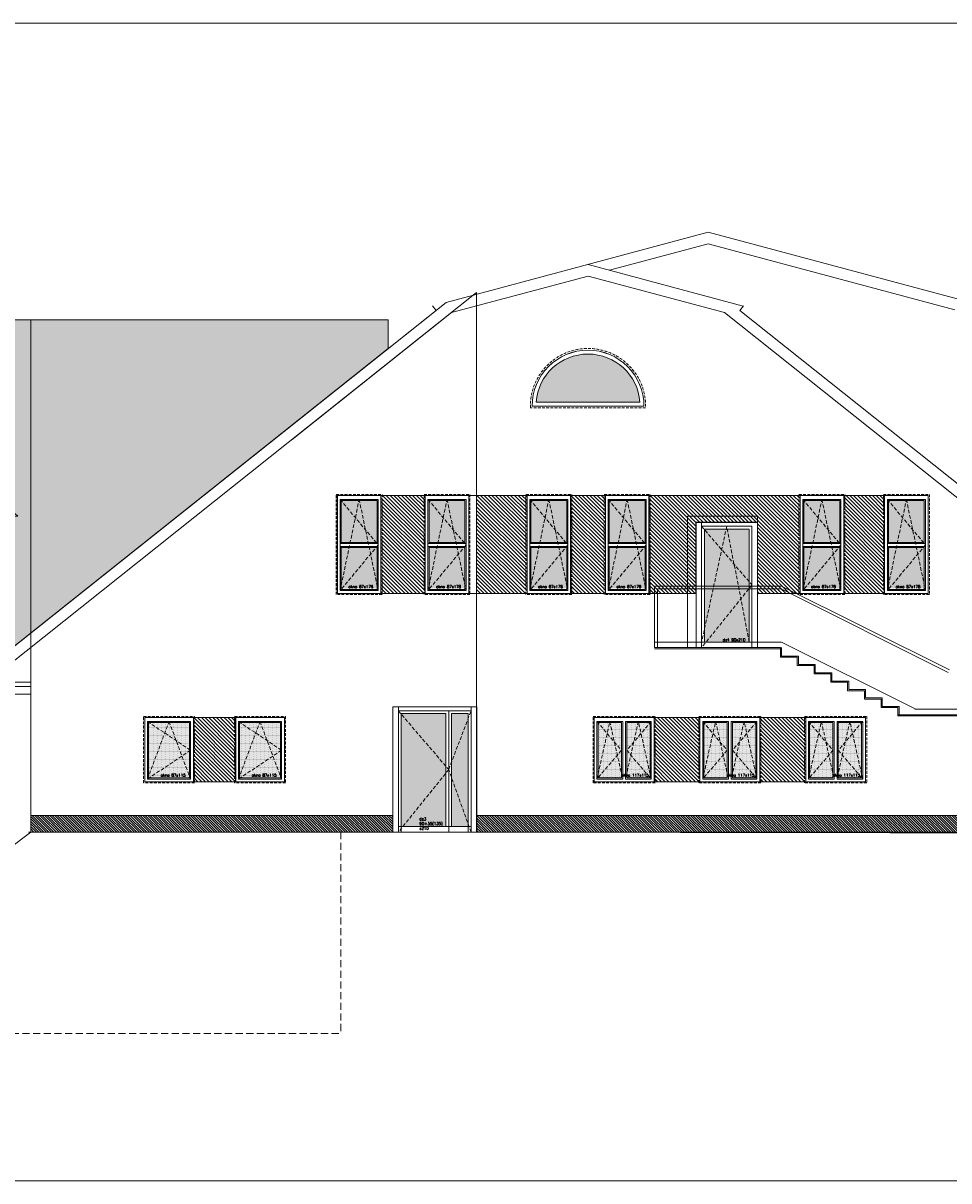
# Model space of a CAD drawing. Header units: millimetres. Extents: x -82287 to 177822, y -399756 to 0.
# Tile 54 of 228: x 72337 to 73992, y -241770 to -239700. Entities that reach past the tile are written whole.
import ezdxf
from ezdxf.enums import TextEntityAlignment as Align

# ---------------------------------------------------------------- set-up
doc = ezdxf.new("R2010")
doc.units = ezdxf.units.MM
doc.header["$MEASUREMENT"] = 0
for name, pattern in [('SUŁOSZOWA - PB 21 03$0$CACHE', [9.525, 6.35, -3.175]), ('SUŁOSZOWA - PB 21 03$0$CARKOVANA', [7.5, 5, -2.5]), ('SUŁOSZOWA - PB 21 03$0$HIDDEN', [9.525, 6.35, -3.175])]:
    doc.linetypes.add(name, pattern=pattern)
doc.layers.add('FL_XREF', color=252, linetype='Continuous')
for name, color, linetype, lineweight in [('SUŁOSZOWA - PB 21 03$0$! opisy okien elewacja', 251, 'Continuous', 0), ('SUŁOSZOWA - PB 21 03$0$!! 0_ Istn-okna', 251, 'Continuous', 0), ('SUŁOSZOWA - PB 21 03$0$!! 0_ Istn-sciany', 251, 'Continuous', 0), ('SUŁOSZOWA - PB 21 03$0$!! 0_ WIDOK ELEWACJA', 251, 'Continuous', 0), ('SUŁOSZOWA - PB 21 03$0$!! 0_Istn-cienka', 251, 'Continuous', 0), ('SUŁOSZOWA - PB 21 03$0$!! 0_Opis_pom', 251, 'Continuous', 0), ('SUŁOSZOWA - PB 21 03$0$!! 1_ELEWACJA KOLOR', 251, 'Continuous', 0), ('SUŁOSZOWA - PB 21 03$0$!! 1_Hatch dach', 251, 'Continuous', 0), ('SUŁOSZOWA - PB 21 03$0$!! 1_OPIS POM NOWE', 251, 'Continuous', 0), ('SUŁOSZOWA - PB 21 03$0$!! 2_ELEWACJA COKÓŁ', 251, 'Continuous', 0), ('SUŁOSZOWA - PB 21 03$0$!! 2_TYNK OBRYS', 251, 'Continuous', 0)]:
    doc.layers.add(name, color=color, linetype=linetype, lineweight=lineweight)
doc.styles.add('SUŁOSZOWA - PB 21 03$0$ARIAL', font='tahoma.ttf')
doc.styles.add('SUŁOSZOWA - PB 21 03$0$TXT', font='simplex.shx')
pattern_1 = [(135, (-125229.0226, -287064.9747), (-2.24506403, -2.24506403), [])]
pattern_2 = [(90, (0, 0), (-1.5875, 0.79375), [0, -1.5875])]
pattern_3 = [(315, (0, 0), (3.367596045, 3.367596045), [])]

# ---------------------------------------------------------------- blocks, each defined once
blk = doc.blocks.new('SUŁOSZOWA - PB 21 03$0$okno 87x115')
at = {"layer": 'SUŁOSZOWA - PB 21 03$0$!! 1_Hatch dach', "true_color": 0x575757}
h = blk.add_hatch(dxfattribs=at)
h.set_pattern_fill('DOTS', color=251, angle=90)
h.set_pattern_definition([(90, (14938.2204, -3337.5373), (-1.5875, 0.79375), [0, -1.5875])])
h.paths.add_polyline_path([(3620.1, 6303.3), (3620.1, 6376.3), (3717.1, 6376.3), (3717.1, 6303.3)])
at = {"layer": 'SUŁOSZOWA - PB 21 03$0$!! 0_ Istn-okna', "linetype": 'SUŁOSZOWA - PB 21 03$0$CARKOVANA', "lineweight": 5}
blk.add_lwpolyline([(3609.1, 6294.3), (3609.1, 6385.3), (3728.1, 6385.3), (3728.1, 6294.3)], close=True, dxfattribs=at)
at = {"layer": 'SUŁOSZOWA - PB 21 03$0$!! 0_ Istn-okna'}
for points in [[(3611.1, 6296.3), (3611.1, 6383.3), (3726.1, 6383.3), (3726.1, 6296.3)], [(3618.1, 6301.3), (3618.1, 6378.3), (3721.1, 6378.3), (3721.1, 6301.3)], [(3620.1, 6303.3), (3620.1, 6376.3), (3719.1, 6376.3), (3719.1, 6303.3)]]:
    blk.add_lwpolyline(points, close=True, dxfattribs=at)
at = {"layer": 'SUŁOSZOWA - PB 21 03$0$!! 1_Hatch dach', "color": 251, "linetype": 'SUŁOSZOWA - PB 21 03$0$CACHE', "true_color": 0x575757}
for points in [[(3721.1, 6301.3), (3618.1, 6339.8), (3721.1, 6378.3)], [(3618.1, 6301.3), (3669.6, 6378.3), (3721.1, 6301.3)]]:
    blk.add_lwpolyline(points, dxfattribs=at)
at = {"insert": (3711.7, 6324.9), "char_height": 5, "attachment_point": 1, "rotation": 90, "style": 'SUŁOSZOWA - PB 21 03$0$TXT'}
blk.add_mtext_dynamic_manual_height_columns('okno 87x115', width=52.63, gutter_width=75, heights=[0], dxfattribs=at)
blk = doc.blocks.new('SUŁOSZOWA - PB 21 03$0$okno 87x178')
at = {"layer": 'SUŁOSZOWA - PB 21 03$0$!! 1_Hatch dach', "true_color": 0x575757}
h = blk.add_hatch(dxfattribs=at)
h.set_pattern_fill('DOTS', color=251, angle=450)
h.set_pattern_definition([(90, (14543.2204, -3002.226), (-1.5875, 0.79375), [0, -1.5875])])
h.paths.add_polyline_path([(3249.1, 6711.6), (3249.1, 6647.6), (3322.1, 6647.6), (3322.1, 6711.6)])
h.paths.add_polyline_path([(3240.1, 6647.6), (3240.1, 6711.6), (3165.1, 6711.6), (3165.1, 6647.6)])
at = {"layer": 'SUŁOSZOWA - PB 21 03$0$!! 0_ Istn-okna', "linetype": 'SUŁOSZOWA - PB 21 03$0$CARKOVANA', "lineweight": 5}
blk.add_lwpolyline([(3154.1, 6638.6), (3154.1, 6720.6), (3333.1, 6720.6), (3333.1, 6638.6)], close=True, dxfattribs=at)
at = {"layer": 'SUŁOSZOWA - PB 21 03$0$!! 0_ Istn-okna'}
for points in [[(3156.1, 6640.6), (3156.1, 6718.6), (3331.1, 6718.6), (3331.1, 6640.6)], [(3163.1, 6645.6), (3163.1, 6713.6), (3326.1, 6713.6), (3326.1, 6645.6)]]:
    blk.add_lwpolyline(points, close=True, dxfattribs=at)
for points in [[(3242.1, 6647.6), (3165.1, 6647.6), (3165.1, 6711.6), (3242.1, 6711.6)], [(3240.1, 6711.6), (3240.1, 6647.6)], [(3242.1, 6713.6), (3242.1, 6645.6)], [(3247.1, 6713.6), (3247.1, 6645.6)], [(3247.1, 6711.6), (3324.1, 6711.6), (3324.1, 6647.6), (3247.1, 6647.6)], [(3249.1, 6711.6), (3249.1, 6647.6)]]:
    blk.add_lwpolyline(points, dxfattribs=at)
at = {"layer": 'SUŁOSZOWA - PB 21 03$0$!! 1_Hatch dach', "color": 251, "linetype": 'SUŁOSZOWA - PB 21 03$0$CACHE', "true_color": 0x575757}
for points in [[(3326.1, 6645.6), (3163.1, 6679.6), (3326.1, 6713.6)], [(3163.1, 6645.6), (3244.6, 6713.6), (3326.1, 6645.6)]]:
    blk.add_lwpolyline(points, dxfattribs=at)
at = {"insert": (3316.7, 6660.2), "char_height": 5, "attachment_point": 1, "rotation": 90, "style": 'SUŁOSZOWA - PB 21 03$0$TXT'}
blk.add_mtext_dynamic_manual_height_columns('okno 87x178', width=52.63, gutter_width=75, heights=[0], dxfattribs=at)
blk = doc.blocks.new('SUŁOSZOWA - PB 21 03$0$okno 117x115')
at = {"layer": 'SUŁOSZOWA - PB 21 03$0$!! 1_Hatch dach', "true_color": 0x575757}
h = blk.add_hatch(dxfattribs=at)
h.set_pattern_fill('DOTS', color=251, angle=450)
h.set_pattern_definition([(90, (14940.2204, -2514.226), (-1.5875, 0.79375), [0, -1.5875])])
h.paths.add_polyline_path([(3622.1, 7157.8), (3721.1, 7157.8), (3721.1, 7199.6), (3622.1, 7199.6)])
h.paths.add_polyline_path([(3721.1, 7148.4), (3622.1, 7148.4), (3622.1, 7106.6), (3721.1, 7106.6)])
at = {"layer": 'SUŁOSZOWA - PB 21 03$0$!! 0_ Istn-okna', "linetype": 'SUŁOSZOWA - PB 21 03$0$CARKOVANA', "lineweight": 5}
blk.add_lwpolyline([(3611.1, 7097.6), (3611.1, 7208.6), (3730.1, 7208.6), (3730.1, 7097.6)], close=True, dxfattribs=at)
at = {"layer": 'SUŁOSZOWA - PB 21 03$0$!! 0_ Istn-okna'}
blk.add_lwpolyline([(3613.1, 7099.6), (3613.1, 7206.6), (3728.1, 7206.6), (3728.1, 7099.6)], close=True, dxfattribs=at)
for points in [[(3620.1, 7155.6), (3620.1, 7201.6), (3723.1, 7201.6), (3723.1, 7155.6)], [(3622.1, 7157.8), (3622.1, 7199.6), (3721.1, 7199.6), (3721.1, 7157.8)], [(3620.1, 7155.6), (3723.1, 7155.6)], [(3723.1, 7150.6), (3723.1, 7104.6), (3620.1, 7104.6), (3620.1, 7150.6)], [(3620.1, 7150.6), (3723.1, 7150.6)], [(3622.1, 7157.8), (3721.1, 7157.8)], [(3721.1, 7148.4), (3721.1, 7106.6), (3622.1, 7106.6), (3622.1, 7148.4)], [(3622.1, 7148.4), (3721.1, 7148.4)]]:
    blk.add_lwpolyline(points, dxfattribs=at)
at = {"layer": 'SUŁOSZOWA - PB 21 03$0$!! 1_Hatch dach', "color": 251, "linetype": 'SUŁOSZOWA - PB 21 03$0$CACHE', "true_color": 0x575757}
for points in [[(3723.1, 7201.6), (3620.1, 7178.6), (3723.1, 7155.6)], [(3620.1, 7201.6), (3671.6, 7157.8), (3723.1, 7201.6)], [(3723.1, 7104.6), (3620.1, 7127.6), (3723.1, 7150.6)], [(3620.1, 7104.6), (3671.6, 7148.4), (3723.1, 7104.6)]]:
    blk.add_lwpolyline(points, dxfattribs=at)
at = {"insert": (3713.7, 7148.2), "char_height": 5, "attachment_point": 1, "rotation": 90, "style": 'SUŁOSZOWA - PB 21 03$0$TXT'}
blk.add_mtext_dynamic_manual_height_columns('okno 117x115', width=52.63, gutter_width=75, heights=[0], dxfattribs=at)
blk = doc.blocks.new('SUŁOSZOWA - PB 21 03$0$dz3')
at = {"layer": 'SUŁOSZOWA - PB 21 03$0$!! 1_Hatch dach', "true_color": 0x575757}
h = blk.add_hatch(dxfattribs=at)
h.set_pattern_fill('DOTS', color=251, angle=270)
h.set_pattern_definition(pattern_2)
h.paths.add_polyline_path([(-19431.4, 7310.2), (-19431.4, 7233.2), (-19335.6, 7233.2)], flags=17)
h.paths.add_polyline_path([(-19230.2, 7313.2), (-19431.4, 7313.2), (-19431.4, 7310.2), (-19335.6, 7233.2), (-19323.6, 7233.2)])
h.paths.add_polyline_path([(-19229.4, 7313.2), (-19230.2, 7313.2), (-19323.6, 7233.2), (-19229.4, 7233.2)])
h = blk.add_hatch(dxfattribs=at)
h.set_pattern_fill('DOTS', color=251, angle=270)
h.set_pattern_definition(pattern_2)
h.paths.add_polyline_path([(-19229.4, 7223.2), (-19431.4, 7223.2), (-19431.4, 7193.2), (-19229.4, 7193.2)])
at = {"layer": 'SUŁOSZOWA - PB 21 03$0$!! 0_ Istn-okna'}
for points in [[(-19217.4, 7328.2), (-19441.4, 7328.2)], [(-19441.4, 7328.2), (-19441.4, 7178.2)], [(-19217.4, 7328.2), (-19217.4, 7178.2)], [(-19217.4, 7318.2), (-19441.4, 7318.2)], [(-19229.4, 7313.2), (-19441.4, 7313.2)], [(-19431.4, 7318.2), (-19431.4, 7188.2)], [(-19229.4, 7313.2), (-19229.4, 7233.2)], [(-19224.4, 7318.2), (-19224.4, 7188.2)], [(-19441.4, 7228.2), (-19224.4, 7228.2)], [(-19431.4, 7233.2), (-19229.4, 7233.2)], [(-19431.4, 7223.2), (-19229.4, 7223.2)], [(-19229.4, 7223.2), (-19229.4, 7193.2)], [(-19229.4, 7193.2), (-19441.4, 7193.2)], [(-19217.4, 7188.2), (-19441.4, 7188.2)], [(-19217.4, 7178.2), (-19441.4, 7178.2)]]:
    blk.add_lwpolyline(points, dxfattribs=at)
at = {"layer": 'SUŁOSZOWA - PB 21 03$0$!! 1_Hatch dach', "color": 251, "linetype": 'SUŁOSZOWA - PB 21 03$0$CACHE', "true_color": 0x575757}
for points in [[(-19224.4, 7318.2), (-19329.4, 7228.2), (-19441.4, 7318.2)], [(-19441.4, 7188.2), (-19329.4, 7228.2), (-19224.4, 7188.2)]]:
    blk.add_lwpolyline(points, dxfattribs=at)
at = {"insert": (-19415.2, 7280.4), "char_height": 5, "attachment_point": 1, "rotation": 270, "style": 'SUŁOSZOWA - PB 21 03$0$TXT'}
blk.add_mtext_dynamic_manual_height_columns('dz3 90+35(135) x210', width=52.63, gutter_width=75, heights=[0], dxfattribs=at)
blk = doc.blocks.new('SUŁOSZOWA - PB 21 03$0$drzwi 90x210')
at = {"layer": 'SUŁOSZOWA - PB 21 03$0$!! 1_Hatch dach', "true_color": 0x575757}
h = blk.add_hatch(dxfattribs=at)
h.set_pattern_fill('DOTS', color=251, angle=450)
h.set_pattern_definition([(270, (-14711.3306, 14067.823), (1.5875, -0.79375), [0, -1.5875])])
h.paths.add_polyline_path([(4720.1, 6757.6), (4720.1, 6834.6), (4624.3, 6834.6)], flags=17)
h.paths.add_polyline_path([(4518.9, 6754.6), (4720.1, 6754.6), (4720.1, 6757.6), (4624.3, 6834.6), (4612.2, 6834.6)])
h.paths.add_polyline_path([(4518.1, 6754.6), (4518.9, 6754.6), (4612.2, 6834.6), (4518.1, 6834.6)])
at = {"layer": 'SUŁOSZOWA - PB 21 03$0$!! 0_ Istn-okna'}
for points in [[(4506.1, 6739.6), (4506.1, 6849.6)], [(4506.1, 6849.6), (4730.1, 6849.6)], [(4513.1, 6749.6), (4513.1, 6839.6)], [(4730.1, 6839.6), (4513.1, 6839.6)], [(4518.1, 6754.6), (4518.1, 6834.6)], [(4720.1, 6834.6), (4518.1, 6834.6)], [(4720.1, 6749.6), (4720.1, 6839.6)], [(4730.1, 6739.6), (4730.1, 6849.6)], [(4506.1, 6749.6), (4730.1, 6749.6)], [(4518.1, 6754.6), (4720.1, 6754.6)], [(4506.1, 6739.6), (4730.1, 6739.6)]]:
    blk.add_lwpolyline(points, dxfattribs=at)
at = {"layer": 'SUŁOSZOWA - PB 21 03$0$!! 1_Hatch dach', "color": 251, "linetype": 'SUŁOSZOWA - PB 21 03$0$CACHE', "true_color": 0x575757}
for points in [[(4513.1, 6749.6), (4618.1, 6839.6), (4730.1, 6749.6)], [(4720.1, 6834.6), (4513.1, 6794.6), (4720.1, 6749.6)]]:
    blk.add_lwpolyline(points, dxfattribs=at)
at = {"insert": (4713.7, 6787.4), "char_height": 5, "attachment_point": 1, "rotation": 90, "style": 'SUŁOSZOWA - PB 21 03$0$TXT'}
blk.add_mtext_dynamic_manual_height_columns('dz4 90x210', width=52.63, gutter_width=75, heights=[0], dxfattribs=at)
blk = doc.blocks.new('SUŁOSZOWA - PB 21 03$0$okno polokragle')
at = {"layer": 'SUŁOSZOWA - PB 21 03$0$!! 1_Hatch dach', "true_color": 0x575757}
h = blk.add_hatch(dxfattribs=at)
h.set_pattern_fill('DOTS', color=251, angle=270)
h.set_pattern_definition([(90, (0, 0), (-1.5875, 0.79375), [0, -1.5875])])
h.paths.add_polyline_path([(-18333.5, 7496.3), (-18333.5, 7310.8, 0.927362)])
at = {"layer": 'SUŁOSZOWA - PB 21 03$0$!! 0_ Istn-okna', "linetype": 'SUŁOSZOWA - PB 21 03$0$CARKOVANA', "lineweight": 5}
blk.add_lwpolyline([(-18343.5, 7506.5), (-18343.5, 7300.6)], dxfattribs=at)
at = {"layer": 'SUŁOSZOWA - PB 21 03$0$!! 0_ Istn-okna'}
for points in [[(-18340.5, 7503.6), (-18340.5, 7303.6)], [(-18333.5, 7496.3), (-18333.5, 7310.8)]]:
    blk.add_lwpolyline(points, dxfattribs=at)
at = {"layer": 'SUŁOSZOWA - PB 21 03$0$!! 0_ Istn-okna', "linetype": 'SUŁOSZOWA - PB 21 03$0$CARKOVANA', "lineweight": 5}
blk.add_arc((-18340.5, 7403.6), 103, 268.331, 91.669, dxfattribs=at)
at = {"layer": 'SUŁOSZOWA - PB 21 03$0$!! 0_ Istn-okna'}
for radius, start, end in [(100, 270, 90), (93, 274.3167, 85.6833)]:
    blk.add_arc((-18340.5, 7403.6), radius, start, end, dxfattribs=at)
blk = doc.blocks.new('SUŁOSZOWA - PB 21 03')
at = {"layer": 'SUŁOSZOWA - PB 21 03$0$!! 1_ELEWACJA KOLOR'}
h = blk.add_hatch(dxfattribs=at)
h.set_pattern_fill('ANSI31', color=129, scale=1.5, angle=-90)
h.set_pattern_definition(pattern_3)
h.paths.add_polyline_path([(72914.56575, -240597.35053), (72993.56575, -240597.35053), (72993.56575, -240772.35053), (72914.56575, -240772.35053)])
h = blk.add_hatch(dxfattribs=at)
h.set_pattern_fill('ANSI31', color=129, scale=1.5, angle=-90)
h.set_pattern_definition(pattern_3)
h.paths.add_polyline_path([(73085.56575, -240597.35053), (73175.56575, -240597.35053), (73175.56575, -240772.35053), (73085.56575, -240772.35053)])
h = blk.add_hatch(dxfattribs=at)
h.set_pattern_fill('ANSI31', color=129, scale=1.5, angle=-90)
h.set_pattern_definition(pattern_3)
h.paths.add_polyline_path([(73253.56575, -240597.35053), (73315.56575, -240597.35053), (73315.56575, -240772.35053), (73253.56575, -240772.35053)])
h = blk.add_hatch(dxfattribs=at)
h.set_pattern_fill('ANSI31', color=129, scale=1.5, angle=-90)
h.set_pattern_definition(pattern_3)
h.paths.add_polyline_path([(73393.56575, -240597.35053), (73663.56575, -240597.35053), (73663.56575, -240772.35053), (73587.56575, -240772.35053), (73587.56575, -240645.35053), (73477.56575, -240645.35053), (73477.56575, -240772.35053), (73393.56575, -240772.35053)])
h = blk.add_hatch(dxfattribs=at)
h.set_pattern_fill('ANSI31', color=129, scale=1.5, angle=-90)
h.set_pattern_definition(pattern_3)
h.paths.add_polyline_path([(73741.56575, -240597.35053), (73814.56575, -240597.35053), (73814.56575, -240772.35053), (73741.56575, -240772.35053)])
h = blk.add_hatch(dxfattribs=at)
h.set_pattern_fill('ANSI31', color=129, scale=1.5, angle=-90)
h.set_pattern_definition(pattern_3)
h.paths.add_polyline_path([(72579.25437, -240994.35053), (72654.87712, -240994.35053), (72654.87712, -241109.35053), (72579.25437, -241109.35053)])
h = blk.add_hatch(dxfattribs=at)
h.set_pattern_fill('ANSI31', color=129, scale=1.5, angle=-90)
h.set_pattern_definition(pattern_3)
h.paths.add_polyline_path([(73402.56575, -240994.35053), (73484.56575, -240994.35053), (73484.56575, -241109.35053), (73402.56575, -241109.35053)])
h = blk.add_hatch(dxfattribs=at)
h.set_pattern_fill('ANSI31', color=129, scale=1.5, angle=-90)
h.set_pattern_definition(pattern_3)
h.paths.add_polyline_path([(73591.56575, -240994.35053), (73673.56575, -240994.35053), (73673.56575, -241109.35053), (73591.56575, -241109.35053)])
at = {"layer": 'SUŁOSZOWA - PB 21 03$0$!! 1_Hatch dach', "true_color": 0x990000}
h = blk.add_hatch(dxfattribs=at)
h.set_pattern_fill('AR-B88', color=14, scale=0.1, angle=180)
h.set_pattern_definition([(180, (0, 0), (-2e-15, -20.32), []), (270, (0, 0), (10.16, -20.32), [20.32, -20.32])])
h.paths.add_polyline_path([(72927.56575, -240334.81569), (72927.56575, -240283.45875), (70029.74705, -240283.45875), (70486.77269, -240663.10684), (70479.56575, -240671.75065), (70479.56575, -240683.73925), (70401.56575, -240683.73925), (70401.56575, -240931.22218), (70661.56575, -240931.22218), (70661.56575, -240634.35053), (70630.45126, -240634.35053), (70998.56575, -240310.40979), (71366.68023, -240634.35053), (71334.56575, -240634.35053), (71334.56575, -240931.22218), (71560.56575, -240931.22218), (71560.56575, -240634.35053), (71529.45126, -240634.35053), (71897.56575, -240310.40979), (72265.68023, -240634.35053), (72234.56575, -240634.35053), (72234.56575, -240886.35018)])
at = {"layer": 'SUŁOSZOWA - PB 21 03$0$!! 2_ELEWACJA COKÓŁ'}
h = blk.add_hatch(dxfattribs=at)
h.set_pattern_fill('ANSI31', color=250, angle=90)
h.set_pattern_definition(pattern_1)
h.paths.add_polyline_path([(72288.56575, -241169.35053), (72288.56575, -241199.35053), (72935.56575, -241199.35053), (72935.56575, -241169.35053)])
h = blk.add_hatch(dxfattribs=at)
h.set_pattern_fill('ANSI31', color=250, angle=90)
h.set_pattern_definition(pattern_1)
h.paths.add_polyline_path([(73085.56575, -241169.35053), (73085.56575, -241199.35053), (74198.56575, -241199.35053), (74198.56575, -241169.35053)])
at = {"layer": 'SUŁOSZOWA - PB 21 03$0$! opisy okien elewacja'}
for points in [[(68230.46845, -241822.67692), (68230.46845, -239752.90582), (75114.13549, -239752.90582), (75114.13549, -241822.67692)], [(72927.56575, -240334.81569), (72927.56575, -240283.45875), (70029.74705, -240283.45875), (70486.77269, -240663.10684), (70479.56575, -240671.75065), (70479.56575, -240683.73925), (70401.56575, -240683.73925), (70401.56575, -240931.22218), (70661.56575, -240931.22218), (70661.56575, -240634.35053), (70630.45126, -240634.35053), (70998.56575, -240310.40979), (71366.68023, -240634.35053), (71334.56575, -240634.35053), (71334.56575, -240931.22218), (71560.56575, -240931.22218), (71560.56575, -240634.35053), (71529.45126, -240634.35053), (71897.56575, -240310.40979), (72265.68023, -240634.35053), (72234.56575, -240634.35053), (72234.56575, -240886.35018)]]:
    blk.add_lwpolyline(points, close=True, dxfattribs=at)
blk.add_lwpolyline([(73315.56575, -240597.35053), (73253.56575, -240597.35053)], dxfattribs=at)
at = {"layer": 'SUŁOSZOWA - PB 21 03$0$!! 0_ Istn-sciany'}
for points in [[(72288.56575, -241199.35053), (71930.47023, -241469.35053)], [(73449.56575, -241199.35053), (72284.56575, -241199.35053)], [(72288.56575, -241199.35053), (74341.56575, -241199.35053)], [(74341.56575, -241201.35053), (74198.56575, -241201.35053), (73075.56575, -241199.35053)]]:
    blk.add_lwpolyline(points, dxfattribs=at)
at = {"layer": 'SUŁOSZOWA - PB 21 03$0$!! 0_ WIDOK ELEWACJA'}
for points in [[(73499.56573, -240126.78973), (73031.29255, -240252.26315)], [(73499.56573, -240126.78973), (73946.97397, -240246.6724)], [(73499.56573, -240147.49525), (73323.20278, -240194.75156)], [(73499.56573, -240147.49525), (73940.10743, -240265.53805)], [(73284.56575, -240184.3988), (73561.8542, -240258.69802)], [(73284.56575, -240205.10433), (73040.48984, -240270.50427)], [(73284.56575, -240205.10433), (73528.64166, -240270.50427)], [(72212.65319, -240929.35053), (73085.56575, -240234.62993)], [(73085.56575, -240234.62993), (73085.56575, -241199.35053)], [(72741.26175, -240483.08854), (73031.29255, -240252.26315)], [(73006.86219, -240258.17644), (73013.45459, -240266.45976)], [(73562.26931, -240258.17644), (73555.6769, -240266.45976)], [(72180.53605, -240929.35053), (73013.45459, -240266.45976)], [(72755.82567, -240497.05854), (73040.48984, -240270.50427)], [(74261.52653, -240853.78174), (73528.64166, -240270.50427)], [(74278.56575, -240841.78174), (73555.6769, -240266.45976)], [(70013.34799, -240283.45875), (72927.56575, -240283.45875)], [(72288.56575, -240283.45875), (72288.56575, -241199.35053)], [(72927.56575, -240283.45875), (72927.56575, -240334.81569)], [(73384.56575, -240437.56801), (73184.56575, -240437.56801)], [(73462.56575, -240869.35053), (73462.56575, -240634.35053), (73587.56575, -240634.35053), (73587.56575, -240869.35053)], [(72288.56575, -240931.22218), (72229.56575, -240931.22218)], [(72288.56575, -240938.97147), (72229.56575, -240938.97147)], [(72288.56575, -240952.48432), (72229.56575, -240952.48432)], [(73484.56575, -240994.35053), (73591.56575, -240994.35053), (73591.56575, -241109.35053), (73484.56575, -241109.35053)], [(72288.56575, -241169.35053), (72935.56575, -241169.35053)], [(73085.56575, -241169.35053), (74198.56575, -241169.35053)], [(72847.56575, -241199.35053), (74341.56575, -241199.35053)]]:
    blk.add_lwpolyline(points, dxfattribs=at)
for points in [[(72836.56575, -240772.35053), (72836.56575, -240597.35053), (72914.56575, -240597.35053), (72914.56575, -240772.35053)], [(72993.56575, -240772.35053), (72993.56575, -240597.35053), (73071.56575, -240597.35053), (73071.56575, -240772.35053)], [(73175.56575, -240772.35053), (73175.56575, -240597.35053), (73253.56575, -240597.35053), (73253.56575, -240772.35053)], [(73315.56575, -240772.35053), (73315.56575, -240597.35053), (73393.56575, -240597.35053), (73393.56575, -240772.35053)], [(73663.56575, -240772.35053), (73663.56575, -240597.35053), (73741.56575, -240597.35053), (73741.56575, -240772.35053)], [(73814.56575, -240772.35053), (73814.56575, -240597.35053), (73892.56575, -240597.35053), (73892.56575, -240772.35053)], [(72492.25437, -241109.35053), (72492.25437, -240994.35053), (72579.25437, -240994.35053), (72579.25437, -241109.35053)], [(72654.87712, -241109.35053), (72654.87712, -240994.35053), (72741.87712, -240994.35053), (72741.87712, -241109.35053)], [(73295.56575, -241109.35053), (73295.56575, -240994.35053), (73402.56575, -240994.35053), (73402.56575, -241109.35053)], [(73673.56575, -241109.35053), (73673.56575, -240994.35053), (73780.56575, -240994.35053), (73780.56575, -241109.35053)]]:
    blk.add_lwpolyline(points, close=True, dxfattribs=at)
blk.add_arc((73284.56575, -240437.56801), 100, 0, 180, dxfattribs=at)
at = {"layer": 'SUŁOSZOWA - PB 21 03$0$!! 0_Istn-cienka'}
for points in [[(73403.56575, -240869.35053), (73403.56575, -240759.35053), (73630.56575, -240759.35053)], [(73408.56575, -240869.35053), (73408.56575, -240764.35053), (73629.38541, -240764.35053)], [(73628.32968, -240763.82267), (73928.32968, -240913.82267)], [(73630.56575, -240759.35053), (73930.56575, -240909.35053)], [(73403.56575, -240859.35053), (73630.56575, -240859.35053)], [(73403.56575, -240869.35053), (73628.56575, -240869.35053)], [(73403.56575, -240871.35053), (73628.56575, -240871.35053)], [(73408.56575, -240869.35053), (73628.56575, -240869.35053)], [(73628.56575, -240869.35053), (73628.56575, -240886.35053), (73658.56575, -240886.35053), (73658.56575, -240901.35053), (73688.56575, -240901.35053), (73688.56575, -240916.35053), (73718.56575, -240916.35053), (73718.56575, -240931.35053), (73748.56575, -240931.35053), (73748.56575, -240946.35053), (73778.56575, -240946.35053), (73778.56575, -240961.35053), (73808.56575, -240961.35053), (73808.56575, -240976.35053), (73838.56575, -240976.35053), (73838.56575, -240991.35053)], [(73630.56575, -240859.35053), (73870.56575, -240979.35053)], [(73630.56575, -240869.35053), (73630.56575, -240884.35053), (73660.56575, -240884.35053), (73660.56575, -240899.35053), (73690.56575, -240899.35053), (73690.56575, -240914.35053), (73720.56575, -240914.35053), (73720.56575, -240929.35053), (73750.56575, -240929.35053), (73750.56575, -240944.35053), (73780.56575, -240944.35053), (73780.56575, -240959.35053), (73810.56575, -240959.35053), (73810.56575, -240974.35053), (73840.56575, -240974.35053), (73840.56575, -240989.35053)], [(73868.56575, -240979.35053), (73988.56575, -240979.35053)], [(73838.56575, -240989.35053), (73988.56575, -240989.35053)], [(73838.56575, -240991.35053), (73988.56575, -240991.35053)]]:
    blk.add_lwpolyline(points, dxfattribs=at)
at = {"layer": 'SUŁOSZOWA - PB 21 03$0$!! 0_Istn-cienka', "linetype": 'SUŁOSZOWA - PB 21 03$0$HIDDEN', "ltscale": 2}
for points in [[(72842.56575, -241199.35053), (72842.56575, -241559.35053)], [(70406.94428, -241559.35053), (72842.56575, -241559.35053)]]:
    blk.add_lwpolyline(points, dxfattribs=at)
at = {"layer": 'SUŁOSZOWA - PB 21 03$0$!! 2_TYNK OBRYS'}
for points in [[(72914.56575, -240597.35053), (72993.56575, -240597.35053), (72993.56575, -240772.35053), (72914.56575, -240772.35053)], [(73071.56575, -240597.35053), (73085.56575, -240597.35053), (73085.56575, -240772.35053), (73071.56575, -240772.35053)], [(73085.56575, -240597.35053), (73175.56575, -240597.35053), (73175.56575, -240772.35053), (73085.56575, -240772.35053)], [(73253.56575, -240597.35053), (73315.56575, -240597.35053), (73315.56575, -240772.35053), (73253.56575, -240772.35053)], [(73393.56575, -240597.35053), (73663.56575, -240597.35053), (73663.56575, -240772.35053), (73587.56575, -240772.35053), (73587.56575, -240645.35053), (73477.56575, -240645.35053), (73477.56575, -240772.35053), (73393.56575, -240772.35053)], [(73741.56575, -240597.35053), (73814.56575, -240597.35053), (73814.56575, -240772.35053), (73741.56575, -240772.35053)], [(72579.25437, -240994.35053), (72654.87712, -240994.35053), (72654.87712, -241109.35053), (72579.25437, -241109.35053)], [(73402.56575, -240994.35053), (73484.56575, -240994.35053), (73484.56575, -241109.35053), (73402.56575, -241109.35053)], [(73591.56575, -240994.35053), (73673.56575, -240994.35053), (73673.56575, -241109.35053), (73591.56575, -241109.35053)]]:
    blk.add_lwpolyline(points, close=True, dxfattribs=at)
at = {"layer": 'SUŁOSZOWA - PB 21 03$0$! opisy okien elewacja', "xscale": -1, "rotation": 270}
blk.add_blockref('SUŁOSZOWA - PB 21 03$0$okno polokragle', (65880.98209, -222097.02192), dxfattribs=at)
at = {"layer": 'SUŁOSZOWA - PB 21 03$0$! opisy okien elewacja'}
for name, p, rotation in [('SUŁOSZOWA - PB 21 03$0$okno 87x178', (66195.98209, -237441.2633), 270), ('SUŁOSZOWA - PB 21 03$0$okno 87x178', (66352.98209, -237441.2633), 270), ('SUŁOSZOWA - PB 21 03$0$okno 87x178', (66534.98209, -237441.2633), 270), ('SUŁOSZOWA - PB 21 03$0$okno 87x178', (66674.98209, -237441.2633), 270), ('SUŁOSZOWA - PB 21 03$0$okno 87x178', (67022.98209, -237441.2633), 270), ('SUŁOSZOWA - PB 21 03$0$okno 87x178', (67173.98209, -237441.2633), 270), ('SUŁOSZOWA - PB 21 03$0$drzwi 90x210', (66737.98209, -236139.28848), 270), ('SUŁOSZOWA - PB 21 03$0$dz3', (80263.80503, -221757.95792), 90), ('SUŁOSZOWA - PB 21 03$0$okno 87x115', (66195.98209, -237383.2633), 270), ('SUŁOSZOWA - PB 21 03$0$okno 87x115', (66358.60484, -237383.2633), 270), ('SUŁOSZOWA - PB 21 03$0$okno 117x115', (66195.98209, -237381.2633), 270), ('SUŁOSZOWA - PB 21 03$0$okno 117x115', (66384.98209, -237381.2633), 270), ('SUŁOSZOWA - PB 21 03$0$okno 117x115', (66573.98209, -237381.2633), 270)]:
    blk.add_blockref(name, p, dxfattribs=dict(at, rotation=rotation))
at = {"layer": 'SUŁOSZOWA - PB 21 03$0$!! 0_Opis_pom', "ltscale": 0.7, "style": 'SUŁOSZOWA - PB 21 03$0$ARIAL'}
for tag, p in [('B0,19', (52679.2094, -194257.55204)), ('B2,12', (73342.49259, -194413.89249)), ('B2,14', (73874.0461, -194402.0887)), ('B1,21', (60405.50261, -194427.18207)), ('B2,11', (73069.01144, -194438.89383)), ('A1,1', (58808.06672, -194460.94161)), ('A1,16', (59129.54925, -194448.08429)), ('B1/17', (59524.53699, -194450.37428)), ('B1,19', (59914.81903, -194448.15658)), ('1,22', (60947.33929, -194456.1144)), ('1,23', (61575.22173, -194450.37428)), ('B2,16', (75195.07765, -194441.83446)), ('B0,15', (51514.15008, -194461.8073)), ('B0,18', (52071.43815, -194478.40179)), ('B1,18', (59715.51745, -194473.87108)), ('B2,17', (75506.7465, -194471.3759)), ('B2,19.1', (76701.67035, -194466.03695)), ('B3,7', (87459.81312, -194465.07097)), ('B3,3', (88235.73906, -194465.79732)), ('B3,8', (90006.66539, -194478.47972)), ('B1,20', (60198.53687, -194490.17374)), ('B2,10', (72728.63362, -194489.37283)), ('B2,13', (73649.91716, -194500.01242)), ('B2,15', (74566.38885, -194487.81114)), ('B3,6', (86826.65132, -194483.15512)), ('A0,6', (49094.40602, -194505.72387)), ('A0,4', (49692.81919, -194517.93289)), ('B0,22', (54187.56644, -194519.04308)), ('A1,6', (58565.96262, -194514.50753)), ('B1,1', (61908.24378, -194515.48656)), ('A2,5', (72452.45009, -194505.90583)), ('A0,5', (49399.71914, -194533.19455)), ('A0,3', (49906.53818, -194524.03766)), ('B0,20', (53125.45224, -194527.8835)), ('B0,21', (53847.26622, -194535.08002)), ('B1,3', (62229.35503, -194604.49851)), ('B2,18', (75922.43604, -194612.23635)), ('B2,19', (77152.69039, -194617.53776)), ('A3,4', (85509.27934, -194642.47136)), ('B0,24B', (54824.42896, -194684.26784)), ('B0,13', (50367.63944, -194706.5583)), ('B0,16', (51457.40872, -194704.43091)), ('B0,17', (51897.58569, -194706.77195)), ('B1,4', (63476.45184, -194691.11207)), ('A2,4', (71695.75649, -194707.44268)), ('A1,5', (58149.22649, -194724.80163)), ('B0,23', (54542.05776, -194742.93939)), ('A1,2', (58744.42262, -194746.622)), ('B1,2D', (60756.29674, -194750.92727)), ('A2.1', (72371.45884, -194731.56251)), ('B0,14', (50962.60809, -194789.06568)), ('A1,15', (59129.54925, -194780.73348)), ('B1,4', (63483.03852, -194791.04365)), ('A3.1', (86079.08704, -194786.62422)), ('A0,2', (49295.91259, -194810.95246)), ('B0,7', (52851.95551, -194845.56115)), ('B1,2B', (62374.83512, -194841.86715)), ('B2.7', (74548.27897, -194836.12781)), ('B3,2', (89035.72921, -194837.99287)), ('B1,2A', (61803.35407, -194869.27513)), ('B0,8', (51561.38742, -194890.27848)), ('A1,3', (58810.05243, -195008.83917)), ('A3.2', (86016.50296, -195004.88875)), ('A0,1', (49914.27925, -195025.82804)), ('A0,10', (49695.87246, -195042.9259)), ('B0,17', (51225.06492, -195049.74007)), ('B0,6', (52110.41055, -195069.39267)), ('B1,8', (61403.63433, -195071.25189)), ('A2.2', (72371.45884, -195070.78713)), ('B2.2', (74976.1855, -195068.47988)), ('A0,7', (49042.50308, -195082.6056)), ('B3,11', (88623.94853, -195099.23575)), ('B3,4', (87612.56208, -195132.78192)), ('B3,5', (86839.47632, -195174.05241)), ('B0,12', (50313.60595, -195207.52936)), ('B0,11', (50726.178, -195219.06638)), ('B3,10', (89778.42161, -195220.68871)), ('B0,24A', (54359.17011, -195245.97867)), ('B1,6', (63686.26823, -195231.3997)), ('B0,10', (51476.34179, -195259.44699)), ('A1,4', (58093.66276, -195250.96213)), ('B3,9', (90479.74099, -195260.18621)), ('A0,11', (49643.96951, -195271.84772)), ('B1,14', (59332.54805, -195280.73534)), ('A0,8', (49042.50308, -195293.21363)), ('B0,9', (51798.4912, -195291.17482)), ('B2,21', (75970.16114, -195290.81005)), ('B0,3', (52068.59538, -195319.60465)), ('B1,13', (60186.62513, -195314.46953)), ('B1,10', (60892.94126, -195319.45825)), ('B1,5', (63419.22943, -195317.21026)), ('A2.3', (71832.37045, -195318.78232)), ('B2,9', (73175.51251, -195317.21162)), ('B2,4', (74493.5947, -195318.7733)), ('B2,3', (74674.2815, -195319.28036)), ('A3,3', (85569.83931, -195318.78232)), ('B3,1', (88723.65615, -195329.98594)), ('B1,9', (61058.12383, -195344.48743)), ('B2,8', (73894.209, -195338.18956)), ('B2.1', (75304.74121, -195348.36327)), ('B2,20', (77211.021, -195343.82367)), ('B0,2', (52227.2348, -195357.98297)), ('B1,2C', (61827.40698, -195369.02625)), ('B1,7', (62134.52151, -195372.05069)), ('A0,9', (49001.50444, -195413.15723)), ('B0,1', (53061.17304, -195403.85659)), ('A0,12', (49689.76592, -195485.50737)), ('B0,4', (52224.78303, -195500.96352)), ('B1,11', (61050.00078, -195512.89565)), ('B2,5', (74686.48999, -195507.24036)), ('B0,5', (52066.14362, -195556.83806)), ('B1,12', (60864.00751, -195544.00738)), ('B2,6', (74499.29165, -195549.55175)), ('C2,2', (74812.78942, -195865.8959)), ('C1,3', (61091.58871, -195973.27844)), ('C0,2A', (52278.30875, -196050.48297)), ('C0,1', (52808.36775, -196132.34208)), ('C1,2', (61690.27405, -196439.72387)), ('C1,1', (62060.59754, -196465.28533)), ('C3,1', (88979.71614, -196545.67785)), ('C0,2B', (53028.88223, -196668.8019)), ('C1,4', (61008.68123, -196686.32122)), ('C2,1', (75334.65984, -196786.2197)), ('C2,3', (74834.65119, -196933.26657)), ('C1,5', (61062.7252, -196991.42453)), ('C1,10', (62127.38542, -196998.81344)), ('C1,9', (62147.33751, -197289.53424)), ('C1,6', (61131.41824, -197329.69535)), ('C0,3', (52181.98562, -197341.92176)), ('D1,1', (73931.12245, -197584.03121)), ('C0,4', (52345.96562, -197596.60561)), ('D0,18', (60296.49264, -197617.95269)), ('C2,4', (75243.70451, -197663.89)), ('D0,7', (59141.53804, -197722.84718)), ('D0,3', (59562.25866, -197751.14316)), ('D0,17', (60701.16801, -197741.44864)), ('C1,7', (61222.2575, -197737.18052)), ('D1,6', (72757.78643, -197751.22612)), ('D1,4', (73157.19908, -197744.29721)), ('D0,6', (58741.71849, -197802.61699)), ('D0,10', (58357.73602, -197820.93991)), ('D,09', (59195.67196, -197881.51243)), ('C0,5', (52269.72696, -197902.4362)), ('C0,6', (52872.93793, -197917.07354)), ('D0,2', (59943.06082, -197917.06725)), ('D0,16', (60721.3534, -197935.2949)), ('D1,3', (73475.28953, -197924.29875)), ('D0,8', (59058.9008, -197963.64925)), ('D0,5', (59448.52586, -197969.8061)), ('D1,5', (73291.61607, -197999.29956)), ('C2,5', (74555.08284, -197988.7886)), ('D0,4', (59655.02693, -198042.2589)), ('D0,15', (60692.12223, -198127.4643)), ('D0,1', (59931.33074, -198173.12806)), ('D1,2', (73578.07819, -198172.30068)), ('D0,11', (58161.27105, -198211.45823)), ('D0,12', (58250.99458, -198537.17631)), ('D0,13', (58250.99458, -198764.99605)), ('D0,14', (59130.08589, -198795.3373)), ('D1,7', (71854.87376, -198786.88467)), ('D1,8', (71715.35366, -199212.44512))]:
    blk.add_attdef(tag, text='', height=11.968, dxfattribs=at).set_placement(p, align=Align.MIDDLE_CENTER)
at = {"layer": 'SUŁOSZOWA - PB 21 03$0$!! 1_OPIS POM NOWE', "style": 'SUŁOSZOWA - PB 21 03$0$ARIAL'}
for tag, p in [('C1.7A', (61271.6179, -197538.30303)), ('C2.5B', (74970.66097, -197546.70728)), ('C2,5C', (74903.71123, -197659.13664)), ('C2.4', (75374.07862, -197726.11453)), ('D1,2B', (74322.25834, -197791.43247)), ('C1.7C', (61260.26049, -197811.38428)), ('C1.8B', (61588.27341, -197817.62151)), ('C1.8A', (61884.42005, -197818.94854)), ('C1.7B', (61322.12354, -197933.89849)), ('C2,5A', (74943.41937, -197993.49482)), ('E1.2', (62164.78326, -198139.98688)), ('E1.5E', (62692.10372, -198153.27854)), ('D1,2C', (73419.9359, -198156.57844)), ('E2.9', (75361.45041, -198161.88904)), ('E2.7', (76022.45692, -198162.26272)), ('E3.1', (88990.58975, -198158.87886)), ('E1.5D', (62993.60773, -198185.416)), ('D1,2A', (74280.17915, -198172.30068)), ('E1.1', (61330.46191, -198191.9806)), ('E1.5C', (63016.9343, -198246.3437)), ('E1.5B', (63264.15117, -198307.8661)), ('E3.2', (88781.41347, -198385.24275)), ('E1.6', (61022.6264, -198421.00827)), ('E2.2', (74782.75417, -198427.85813)), ('E2.8', (75757.29014, -198437.09188)), ('E2.6', (76531.8031, -198444.40756)), ('E3.4', (89392.22607, -198450.03942)), ('E1.5A', (63049.47589, -198456.39852)), ('E1.5F', (62736.15118, -198589.14592)), ('E1.5G', (62892.39981, -198586.12622)), ('E1,4', (61888.25021, -198652.6996)), ('E2.1', (75803.99631, -198697.05773)), ('E1.5L', (63297.7633, -198733.65678)), ('E1.3', (61058.5992, -198806.28147)), ('E1.5H', (62893.53005, -198830.01758)), ('E2,3', (74778.52304, -198843.9541)), ('E3.3', (89150.95684, -198867.32581)), ('E1.5K', (63266.15427, -198904.67789)), ('E1.5I', (62723.74907, -199005.87002)), ('E2.4', (75135.87669, -199083.20857)), ('E2.5', (76615.04061, -199164.91143)), ('E1.5J', (63204.25187, -199215.697))]:
    blk.add_attdef(tag, text='', height=11.968, dxfattribs=at).set_placement(p, align=Align.MIDDLE_CENTER)

msp = doc.modelspace()

# ---------------------------------------------------------------- block references
at = {"layer": 'FL_XREF'}
msp.add_blockref('SUŁOSZOWA - PB 21 03', (62.3, 52.9), dxfattribs=at)

doc.saveas('drawing.dxf')
